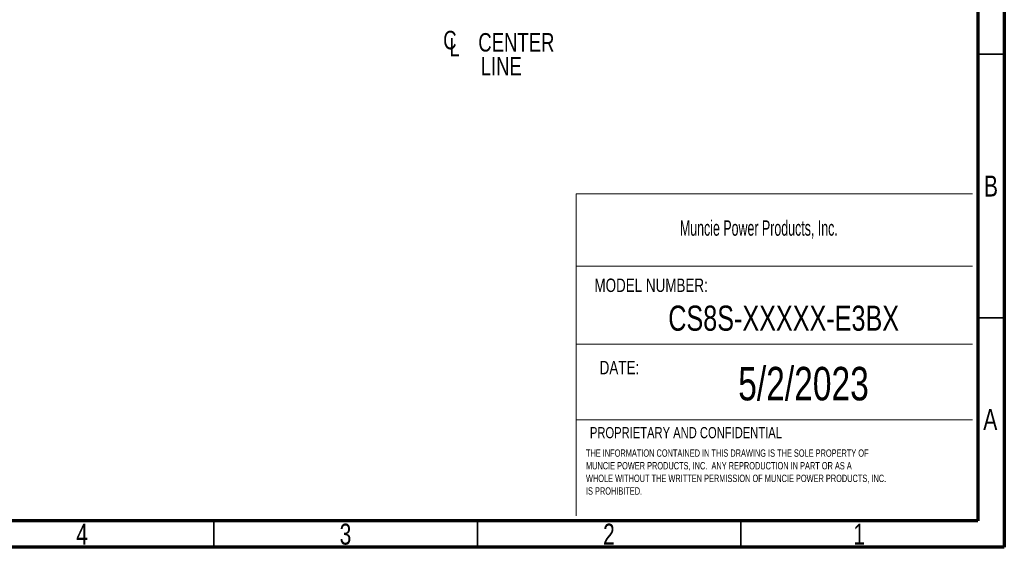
# Model space of a CAD drawing. Header units: inches. Extents: x 0.6 to 16.3, y 0.2 to 11.5.
# Tile 13 of 21: x 9 to 16.3, y 0.2 to 4.1. Entities that reach past the tile are written whole.
import ezdxf

# ---------------------------------------------------------------- set-up
doc = ezdxf.new("R2010")
doc.units = ezdxf.units.IN
doc.header["$MEASUREMENT"] = 0
doc.styles.add('SLDTEXTSTYLE0', font='TXT', dxfattribs={"width": 0.75})
doc.styles.add('SLDTEXTSTYLE1', font='TXT', dxfattribs={"width": 0.605})

# ---------------------------------------------------------------- blocks, each defined once
blk = doc.blocks.new('SW_NOTE_0')
at = {"color": 0, "linetype": 'Continuous', "lineweight": 0, "char_height": 0.055, "attachment_point": 1, "style": 'SLDTEXTSTYLE0'}
for s, insert in [('THE INFORMATION CONTAINED IN THIS DRAWING IS THE SOLE PROPERTY OF', (0, 0.0709)), ('MUNCIE POWER PRODUCTS, INC.  ANY REPRODUCTION IN PART OR AS A', (0, -0.0235)), ('WHOLE WITHOUT THE WRITTEN PERMISSION OF MUNCIE POWER PRODUCTS, INC.', (0, -0.1178)), ('IS PROHIBITED.', (0, -0.2122))]:
    blk.add_mtext(s, dxfattribs=dict(at, insert=insert))
blk = doc.blocks.new('SW_SYMBOL_MOD_CL')
at = {"color": 0, "linetype": 'Continuous', "lineweight": 0, "char_height": 30.8, "attachment_point": 5, "style": 'SLDTEXTSTYLE0'}
for s, insert in [('C', (15.7, 23.6)), ('L', (23.6, 11.8))]:
    blk.add_mtext(s, dxfattribs=dict(at, insert=insert))
blk = doc.blocks.new('SW_NOTE_0_2')
at = {"color": 0, "linetype": 'Continuous', "lineweight": 0, "xscale": 0.004470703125, "yscale": 0.004470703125, "zscale": 0.004470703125}
blk.add_blockref('SW_SYMBOL_MOD_CL', (0, 0.0191), dxfattribs=at)
at = {"color": 0, "linetype": 'Continuous', "lineweight": 0, "char_height": 0.1378, "attachment_point": 2, "style": 'SLDTEXTSTYLE0'}
for s, insert in [('CENTER', (0.5667, 0.1776)), ('LINE', (0.4541, -0.0005))]:
    blk.add_mtext(s, dxfattribs=dict(at, insert=insert))

msp = doc.modelspace()

# ---------------------------------------------------------------- linework, layer by layer
at = {"color": 7, "linetype": 'Continuous', "lineweight": 70}
for p, q in [((16.3386, 11.4961), (16.3386, 0.1969)), ((16.1417, 11.2992), (16.1417, 0.3937)), ((16.1417, 0.3937), (0.7874, 0.3937)), ((16.3386, 0.1969), (0.5906, 0.1969))]:
    msp.add_line(p, q, dxfattribs=at)
at = {"color": 7, "linetype": 'Continuous', "lineweight": 35}
for p, q in [((16.1417, 3.878), (16.3386, 3.878)), ((16.1417, 1.9094), (16.3386, 1.9094)), ((10.4331, 0.3937), (10.4331, 0.1969)), ((12.4016, 0.3937), (12.4016, 0.1969)), ((14.3701, 0.3937), (14.3701, 0.1969))]:
    msp.add_line(p, q, dxfattribs=at)
at = {"color": 7, "linetype": 'Continuous', "lineweight": 18}
for p, q in [((13.1398, 2.8348), (13.1398, 0.4313)), ((13.1398, 2.8348), (16.1, 2.8348)), ((13.1398, 2.295), (16.1, 2.295)), ((13.1398, 1.7133), (16.1, 1.7133)), ((13.1398, 1.1477), (16.1, 1.1477))]:
    msp.add_line(p, q, dxfattribs=at)

# ---------------------------------------------------------------- block references
at = {"color": 7, "linetype": 'Continuous', "lineweight": 0}
for name, p in [('SW_NOTE_0_2', (12.1257, 3.8574)), ('SW_NOTE_0', (13.2127, 0.8567))]:
    msp.add_blockref(name, p, dxfattribs=at)

# ---------------------------------------------------------------- texts
for s, insert, char_height, attachment_point, style in [('B', (16.239, 2.9714), 0.1562, 2, 'SLDTEXTSTYLE0'), ('Muncie Power Products, Inc.', (13.9145, 2.6372), 0.114583, 1, 'SLDTEXTSTYLE1'), ('MODEL NUMBER:', (13.276, 2.2026), 0.1, 1, 'SLDTEXTSTYLE0'), ('CS8S-XXXXX-E3BX', (14.6899, 2.0008), 0.1875, 2, 'SLDTEXTSTYLE0'), ('DATE:', (13.3149, 1.5882), 0.1, 1, 'SLDTEXTSTYLE0'), ('5/2/2023', (14.8382, 1.5434), 0.25, 2, 'SLDTEXTSTYLE0'), ('A', (16.2338, 1.2293), 0.1562, 2, 'SLDTEXTSTYLE0'), ('PROPRIETARY AND CONFIDENTIAL', (13.242, 1.0943), 0.083333, 1, 'SLDTEXTSTYLE0'), ('4', (9.4472, 0.373), 0.1562, 2, 'SLDTEXTSTYLE0'), ('3', (11.4157, 0.373), 0.1562, 2, 'SLDTEXTSTYLE0'), ('2', (13.3843, 0.373), 0.1562, 2, 'SLDTEXTSTYLE0'), ('1', (15.2543, 0.373), 0.1562, 2, 'SLDTEXTSTYLE0')]:
    msp.add_mtext(s, dxfattribs=dict(at, insert=insert, char_height=char_height, attachment_point=attachment_point, style=style))

doc.saveas('drawing.dxf')
